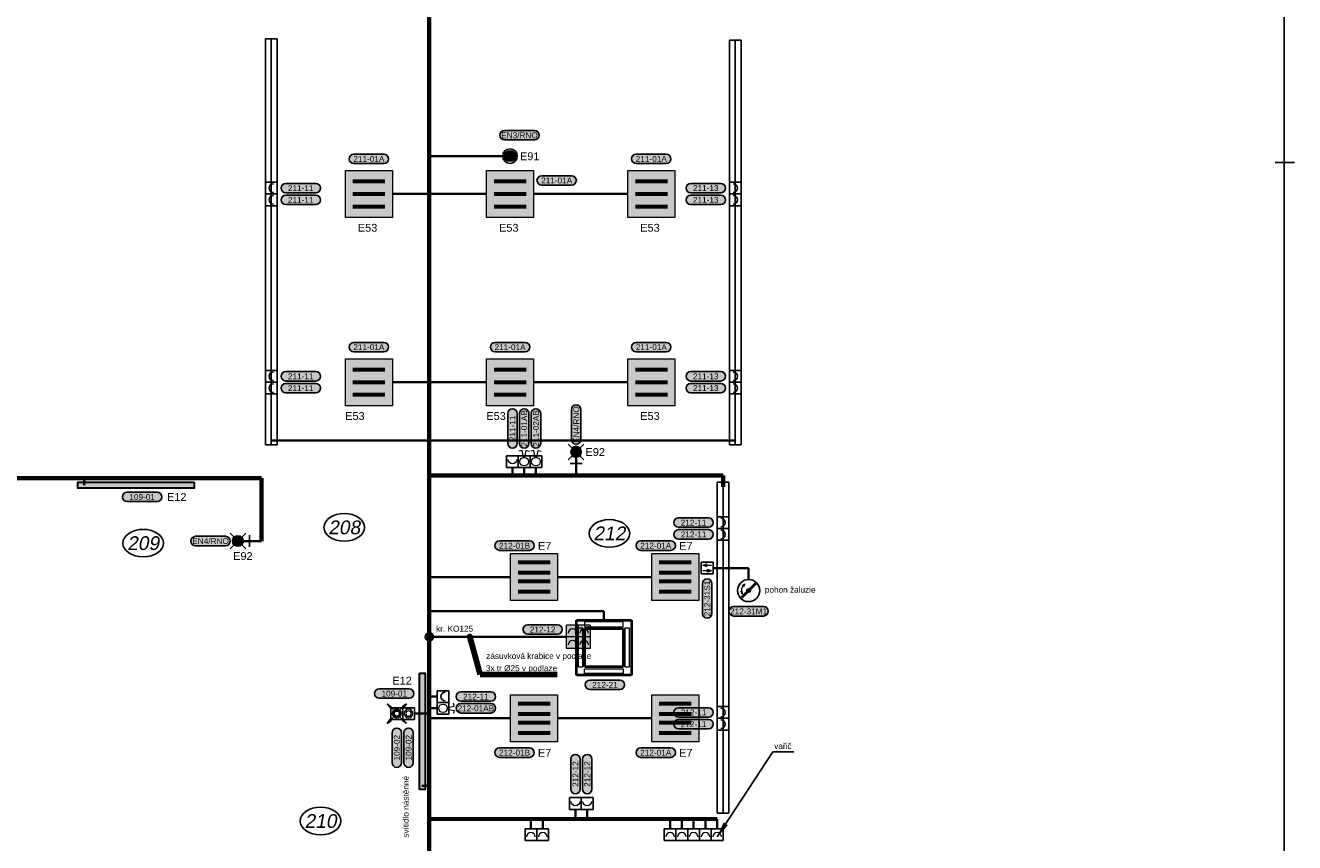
# Model space of a CAD drawing. Extents: x -19864 to 492529, y -84687 to -21221.
# Tile 12 of 34: x 138326 to 154506, y -67597 to -57177. Entities that reach past the tile are written whole.
import ezdxf
from ezdxf.enums import TextEntityAlignment as Align

# ---------------------------------------------------------------- set-up
doc = ezdxf.new("R2010")
doc.units = 0
doc.header["$MEASUREMENT"] = 0
doc.layers.get('0').update_dxf_attribs({"linetype": 'CONTINUOUS'})
for name, color, linetype, true_color in [('__32 Šrafy zařizovacích předmětů', 7, 'CONTINUOUS', 0xfed4aa), ('__Rudá tmavá', 7, 'CONTINUOUS', 0xdb0000), ('__Temná modrá', 7, 'CONTINUOUS', 0x0000c7), ('__Tyrkysová', 7, 'CONTINUOUS', 0x00d6a1), ('__Višňová', 7, 'CONTINUOUS', 0xdb0084)]:
    doc.layers.add(name, color=color, linetype=linetype, true_color=true_color)
for name, color, linetype in [('__91-Rozpiska', 207, 'CONTINUOUS'), ('__ELEKTRO PAVELKA', 4, 'CONTINUOUS'), ('__Temná fialová', 195, 'CONTINUOUS'), ('__Zelená', 3, 'CONTINUOUS'), ('__Žlutá', 2, 'CONTINUOUS')]:
    doc.layers.add(name, color=color, linetype=linetype)
doc.layers.add('Matrice', color=251, linetype='CONTINUOUS', lineweight=13)
doc.layers.add('VzT', color=1, linetype='CONTINUOUS', lineweight=40)
doc.layers.add('MP2000N', color=7, linetype='CONTINUOUS', plot=False)
doc.styles.add('Arial', font='arial.ttf')
doc.styles.add('GENERATED_STYLE_1', font='arial.ttf')
doc.dimstyles.get("Standard").update_dxf_attribs({"dimtxt": 150, "dimasz": 200, "dimexe": 0.18, "dimexo": 0.0625, "dimgap": 100, "dimtad": 1, "dimdec": 4, "dimzin": 0, "dimdsep": 46, "dimtxsty": 'GENERATED_STYLE_1', "dimcen": 0.09, "dimadec": 0, "dimazin": 0, "dimtfac": 1, "dimtdec": 4, "dimtofl": 0, "dimtmove": 0, "dimatfit": 3, "dimfxl": 1, "dimtolj": 1, "dimtzin": 0, "dimarcsym": 0})

# ---------------------------------------------------------------- blocks, each defined once
blk = doc.blocks.new('Svítidlo 4x14W')
at = {"ltscale": 2}
h = blk.add_hatch(color=2, dxfattribs=at)
h.dxf.hatch_style = 1
h.paths.add_polyline_path([(600, 600), (0, 600), (0, 0), (600, 0)])
at = {"color": 7}
for p, q in [((505, 502), (97, 502)), ((505, 492), (97, 492)), ((505, 482), (97, 482)), ((505, 472), (97, 472)), ((505, 370), (97, 370)), ((505, 360), (97, 360)), ((505, 350), (97, 350)), ((505, 340), (97, 340)), ((505, 260), (97, 260)), ((505, 250), (97, 250)), ((505, 240), (97, 240)), ((505, 230), (97, 230)), ((505, 128), (97, 128)), ((505, 118), (97, 118)), ((505, 108), (97, 108)), ((505, 98), (97, 98))]:
    blk.add_line(p, q, dxfattribs=at)
at = {"lineweight": 15}
blk.add_lwpolyline([(0, 600), (600, 600), (600, 0), (0, 0)], close=True, dxfattribs=at)
blk = doc.blocks.new('tzhtzht')
for p, q in [((0, 0), (0, -150)), ((0, 0), (150, 0)), ((150, -150), (150, 0)), ((150, 0), (150, -150)), ((0, -150), (150, -150))]:
    blk.add_line(p, q)
at = {"color": 7}
blk.add_arc((75, -102), 55, 0, 180, dxfattribs=at)
blk = doc.blocks.new('A104')
for p, q in [((-75, 250), (75, 250)), ((-75, 100), (-75, 250)), ((75, 250), (75, 100)), ((-75, 100), (75, 100)), ((0, 0), (0, 100))]:
    blk.add_line(p, q)
at = {"color": 7, "lineweight": 13}
for p, q in [((-27, 318), (-67, 310)), ((-10, 229), (-27, 318)), ((10, 229), (27, 318)), ((27, 318), (67, 310))]:
    blk.add_line(p, q, dxfattribs=at)
blk.add_circle((0, 175), 55, dxfattribs=at)
blk = doc.blocks.new('svítidlo 3x14W')
at = {"ltscale": 2}
h = blk.add_hatch(color=2, dxfattribs=at)
h.dxf.hatch_style = 1
h.paths.add_polyline_path([(600, 600), (0, 600), (0, 0), (600, 0)])
at = {"color": 7}
for p, q in [((505, 475), (97, 475)), ((505, 465), (97, 465)), ((505, 455), (97, 455)), ((505, 445), (97, 445)), ((505, 315), (97, 315)), ((505, 305), (97, 305)), ((505, 295), (97, 295)), ((505, 285), (97, 285)), ((505, 155), (97, 155)), ((505, 145), (97, 145)), ((505, 135), (97, 135)), ((505, 125), (97, 125))]:
    blk.add_line(p, q, dxfattribs=at)
at = {"lineweight": 15}
blk.add_lwpolyline([(0, 600), (600, 600), (600, 0), (0, 0)], close=True, dxfattribs=at)
blk = doc.blocks.new('A201')
for p, q in [((-75, 250), (75, 250)), ((-75, 100), (-75, 250)), ((75, 250), (75, 100)), ((-75, 100), (75, 100)), ((0, 0), (0, 100))]:
    blk.add_line(p, q)
at = {"color": 7, "lineweight": 13}
blk.add_arc((0, 202.5), 55, 180, 0, dxfattribs=at)
blk = doc.blocks.new('LEDPASEK08')
at = {"ltscale": 2}
h = blk.add_hatch(color=256, dxfattribs=at)
h.dxf.hatch_style = 1
h.paths.add_polyline_path([(0, -37), (0, 37), (-1484, 37), (-1484, -37)])
at = {"color": 7, "lineweight": 30, "ltscale": 2}
blk.add_lwpolyline([(0, 37), (0, -37), (-1484, -37), (-1484, 37)], close=True, dxfattribs=at)
blk = doc.blocks.new('T103')
at = {"lineweight": 13}
blk.add_hatch(color=7, dxfattribs=at).paths.add_polyline_path([(25, 0, 1), (-25, 0, 1)])
at = {"color": 7, "lineweight": 13}
for p, q in [((-96, -82), (82, 96)), ((-89, -89), (89, 89)), ((-82, -96), (96, 82)), ((-47, 79), (-82, 59)), ((-82, 59), (-68, 49)), ((-47, 79), (-68, 49)), ((-101, -10), (-83, -8)), ((-80, -45), (-101, -10)), ((-80, -45), (-83, -8))]:
    blk.add_line(p, q, dxfattribs=at)
blk.add_circle((0, 0), 141)
blk.add_circle((0, 0), 25, dxfattribs=at)
blk.add_arc((-1, 0), 91.4, 144.165, 185.7465, dxfattribs=at)
blk = doc.blocks.new('A109')
at = {"lineweight": 5}
for points in [[(-35, 122), (-18, 172), (-53, 172)], [(35, 232), (18, 182), (35, 182), (53, 182)]]:
    blk.add_hatch(color=7, dxfattribs=at).paths.add_polyline_path(points)
for p, q in [((-75, 100), (-75, 250)), ((-75, 250), (75, 250)), ((75, 250), (75, 100)), ((-75, 100), (75, 100)), ((0, 0), (0, 100))]:
    blk.add_line(p, q)
at = {"color": 7, "lineweight": 5}
for p, q in [((-53, 172), (-18, 172)), ((-35, 122), (-53, 172)), ((-35, 122), (-18, 172)), ((35, 232), (18, 182)), ((53, 182), (18, 182)), ((35, 232), (53, 182))]:
    blk.add_line(p, q, dxfattribs=at)
at = {"color": 7, "lineweight": 13}
for p, q in [((-35, 172), (-35, 232)), ((35, 182), (35, 122))]:
    blk.add_line(p, q, dxfattribs=at)
blk = doc.blocks.new('Zásuvky FLOORBOX')
at = {"ltscale": 2}
h = blk.add_hatch(color=21, dxfattribs=at)
h.dxf.hatch_style = 1
h.paths.add_polyline_path([(0, 0), (-150, 0), (-150, -150), (0, -150)])
h.paths.add_polyline_path([(150, 0), (0, 0), (0, -150), (150, -150)])
h.paths.add_polyline_path([(150, -150), (0, -150), (0, -300), (150, -300)])
h.paths.add_polyline_path([(0, -150), (-150, -150), (-150, -300), (0, -300)])
at = {"lineweight": 13}
for p, q in [((0, 0), (-150, 0)), ((-150, -150), (-150, 0)), ((0, 0), (0, -150)), ((150, 0), (0, 0)), ((0, -150), (0, 0)), ((150, 0), (150, -150)), ((0, -150), (-150, -150)), ((0, -150), (-150, -150)), ((-150, -300), (-150, -150)), ((150, -150), (0, -150)), ((0, -150), (0, -300)), ((150, -150), (0, -150)), ((0, -300), (0, -150)), ((150, -150), (150, -300)), ((0, -300), (-150, -300)), ((150, -300), (0, -300))]:
    blk.add_line(p, q, dxfattribs=at)
for centre in [(-75, -102.5), (75, -102.5), (-75, -252.5), (75, -252.5)]:
    blk.add_arc(centre, 55, 0, 180, dxfattribs=at)
blk = doc.blocks.new('TLASAM')
for p, q in [((-75, 75), (75, 75)), ((-75, -75), (-75, 75)), ((75, 75), (75, -75)), ((-75, -75), (75, -75))]:
    blk.add_line(p, q)
at = {"color": 7, "lineweight": 13}
blk.add_circle((0, 0), 55, dxfattribs=at)
at = {"color": 7, "lineweight": 5}
blk.add_circle((0, 0), 35, dxfattribs=at)
blk = doc.blocks.new('PPRO')
h = blk.add_hatch(color=256)
edge = h.paths.add_edge_path()
edge.add_arc((0, 0), 55, 0, 360)
edge = h.paths.add_edge_path(flags=16)
edge.add_arc((0, 0), 32.5, 0, 360)
at = {"color": 7, "lineweight": 5}
for p, q in [((-125, 124), (-51, 47)), ((-125, 124), (-87, 68)), ((-125, 124), (-71, 83)), ((125, 124), (51, 47)), ((125, 124), (71, 83)), ((125, 124), (87, 68)), ((-125, -124), (-51, -47)), ((-125, -124), (-87, -68)), ((-125, -124), (-71, -83)), ((125, -124), (51, -47)), ((125, -124), (71, -83)), ((125, -124), (87, -68))]:
    blk.add_line(p, q, dxfattribs=at)
at = {"color": 7, "lineweight": 13}
for radius in [55, 32.5]:
    blk.add_circle((0, 0), radius, dxfattribs=at)
blk = doc.blocks.new('a1 1ku50')
at = {"layer": '__91-Rozpiska', "linetype": 'Continuous'}
blk.add_line((-20080, 114), (-20080, -132), dxfattribs=at)
at = {"layer": 'MP2000N', "color": 6, "linetype": 'Continuous'}
blk.add_lwpolyline([(-40300, 29150), (0, 29150), (0, 0), (-40300, 0)], close=True, dxfattribs=at)
blk = doc.blocks.new('Nouzové světlo nástěnné')
at = {"ltscale": 2}
h = blk.add_hatch(color=30, dxfattribs=at)
h.dxf.hatch_style = 1
h.paths.add_polyline_path([(-141, 400, 0.198912), (-100, 300), (0, 400), (-100, 500, 0.198912)])
h.paths.add_polyline_path([(100, 500), (0, 400), (100, 300, 0.198912), (141, 400, 0.198912)])
h = blk.add_hatch(color=2, dxfattribs=at)
h.dxf.hatch_style = 1
h.paths.add_polyline_path([(100, 500, 0.414214), (-100, 500), (0, 400)])
h.paths.add_polyline_path([(0, 400), (-100, 300, 0.198912), (0, 259)])
h.paths.add_polyline_path([(100, 300), (0, 400), (0, 259, 0.198912)])
for p, q in [((-200, 600), (200, 200)), ((-200, 200), (200, 600)), ((0, 0), (0, 400)), ((-150, 100), (150, 100))]:
    blk.add_line(p, q)
at = {"color": 7, "lineweight": 13}
blk.add_circle((0, 400), 141, dxfattribs=at)
blk = doc.blocks.new('vývod světlo 2')
at = {"true_color": 0xffff33}
h = blk.add_hatch(color=2, dxfattribs=at)
h.dxf.hatch_style = 2
h.paths.add_polyline_path([(-191, 60, 1), (-191, -60), (191, -60, 1), (191, 60)])
at = {"color": 7}
for p, q in [((-191, 60), (191, 60)), ((-191, -60), (191, -60))]:
    blk.add_line(p, q, dxfattribs=at)
at = {"color": 7, "ltscale": 4}
for centre, start, end in [((-191, 0), 90, 270), ((191, 0), 270, 90)]:
    blk.add_arc(centre, 60, start, end, dxfattribs=at)
at = {"color": 7, "linetype": 'Continuous', "style": 'GENERATED_STYLE_1'}
blk.add_attdef('TEXT', text='', height=75, dxfattribs=at).set_placement((0, 0), align=Align.MIDDLE)
blk = doc.blocks.new('TEXT POPIS 050')
h = blk.add_hatch(color=21)
h.dxf.hatch_style = 2
h.paths.add_polyline_path([(-1908, 600, 1), (-1908, -600), (1908, -600, 1), (1908, 600)])
at = {"color": 7}
for p, q in [((-1908, 600), (1908, 600)), ((-1908, -600), (1908, -600))]:
    blk.add_line(p, q, dxfattribs=at)
at = {"color": 7, "ltscale": 4}
for centre, start, end in [((-1908, 0), 90, 270), ((1908, 0), 270, 90)]:
    blk.add_arc(centre, 600, start, end, dxfattribs=at)
at = {"color": 7, "linetype": 'Continuous', "style": 'GENERATED_STYLE_1'}
blk.add_attdef('TEXT', text='', height=750, dxfattribs=at).set_placement((0, 0), align=Align.MIDDLE)
blk = doc.blocks.new('Nouzové svítidlo stropní 102')
at = {"ltscale": 2}
h = blk.add_hatch(color=30, dxfattribs=at)
h.dxf.hatch_style = 1
h.paths.add_polyline_path([(-50, -50), (0, 0), (-50, 50, 0.198912), (-71, 0, 0.198912)])
h.paths.add_polyline_path([(50, 50), (0, 0), (50, -50, 0.198912), (71, 0, 0.198912)])
h = blk.add_hatch(color=2, dxfattribs=at)
h.dxf.hatch_style = 1
h.paths.add_polyline_path([(-50, 50), (0, 0), (50, 50, 0.414214)])
h.paths.add_polyline_path([(-50, -50, 0.414214), (50, -50), (0, 0)])
at = {"color": 7, "lineweight": 13}
for p, q in [((50, 50), (-50, -50)), ((50, -50), (-50, 50))]:
    blk.add_line(p, q, dxfattribs=at)
blk.add_circle((0, 0), 92.4)
blk.add_circle((0, 0), 70.7, dxfattribs=at)

msp = doc.modelspace()

# ---------------------------------------------------------------- linework, layer by layer
at = {"color": 7}
for centre in [(142391, -63578), (145771, -63655), (139828, -63779), (142089, -67322)]:
    msp.add_ellipse(centre, major_axis=(-259, 0), ratio=0.6793, dxfattribs=at)
at = {"layer": '__32 Šrafy zařizovacích předmětů'}
for p, q in [((141385, -62527), (141385, -57347)), ((141385, -57347), (141460, -57347)), ((141460, -62527), (141460, -57347)), ((141535, -57347), (141460, -57347)), ((141535, -62527), (141535, -57347)), ((147300, -62527), (147300, -57367)), ((147300, -57367), (147375, -57367)), ((147375, -62527), (147375, -57367)), ((147450, -57367), (147375, -57367)), ((147450, -62527), (147450, -57367)), ((141385, -62527), (141460, -62527)), ((141535, -62527), (141460, -62527)), ((147300, -62527), (147375, -62527)), ((147450, -62527), (147375, -62527)), ((147145, -67222), (147145, -63002)), ((147145, -63002), (147220, -63002)), ((147220, -67222), (147220, -63002)), ((147295, -63002), (147220, -63002)), ((147295, -67222), (147295, -63002)), ((147145, -67222), (147220, -67222)), ((147295, -67222), (147220, -67222))]:
    msp.add_line(p, q, dxfattribs=at)
at = {"layer": '__Temná modrá', "lineweight": 70}
for p, q in [((143475, -68914), (143475, -41927)), ((147220, -62915), (143475, -62915)), ((147220, -63063), (147220, -62915)), ((134885, -62952), (141335, -62952)), ((141335, -62952), (141335, -63752)), ((143475, -67295), (147145, -67297))]:
    msp.add_line(p, q, dxfattribs=at)
at = {"layer": '__Temná modrá', "lineweight": 35}
for p, q in [((144412, -58844), (143475, -58844)), ((144205, -59327), (143005, -59327)), ((146005, -59327), (144805, -59327)), ((144205, -61727), (143005, -61727)), ((146005, -61727), (144805, -61727)), ((141460, -62472), (143425, -62472)), ((143425, -62472), (147375, -62472)), ((145347, -62615), (145347, -62915)), ((144535, -62815), (144535, -62915)), ((144685, -62915), (144685, -62815)), ((144835, -62915), (144835, -62815)), ((139076, -63040), (139076, -62952)), ((141035, -63752), (141335, -63752)), ((141035, -63752), (141335, -63752)), ((144510, -64212), (143475, -64212)), ((146310, -64212), (145110, -64212)), ((147093, -64096), (147546, -64096)), ((147546, -64242), (147546, -64096)), ((145701, -64647), (143475, -64647)), ((145701, -64762), (145701, -64647)), ((145225, -64974), (143475, -64974)), ((143575, -65735), (143475, -65735)), ((143286, -65952), (143475, -65952)), ((143575, -65885), (143475, -65885)), ((144510, -66012), (143475, -66012)), ((146310, -66012), (145110, -66012)), ((143382, -66872), (143475, -66872)), ((144771, -67422), (144771, -67295)), ((144921, -67422), (144921, -67295)), ((145338, -67174), (145338, -67295)), ((145488, -67174), (145488, -67295)), ((146545, -67422), (146545, -67295)), ((146695, -67422), (146695, -67295)), ((146845, -67422), (146845, -67295)), ((146995, -67422), (146995, -67295)), ((147145, -67422), (147145, -67297))]:
    msp.add_line(p, q, dxfattribs=at)
msp.add_circle((143475, -64974), 50, dxfattribs=at)
at = {"layer": 'VzT'}
for p, q in [((145351, -64762), (146051, -64762)), ((145351, -65462), (145351, -64762)), ((145456, -64867), (145946, -64867)), ((145456, -65357), (145456, -64867)), ((145946, -64867), (145946, -65357)), ((146051, -64762), (146051, -65462)), ((145946, -65357), (145456, -65357)), ((146051, -65462), (145351, -65462))]:
    msp.add_line(p, q, dxfattribs=at)
at = {"layer": 'VzT', "color": 7, "lineweight": 9}
for p, q in [((145433, -64865), (145372, -64865)), ((145372, -64865), (145372, -65357)), ((145433, -65357), (145433, -64865)), ((145454, -64784), (145454, -64845)), ((145946, -64784), (145454, -64784)), ((145454, -64845), (145946, -64845)), ((145946, -64845), (145946, -64784)), ((146027, -64865), (145966, -64865)), ((145966, -64865), (145966, -65357)), ((146027, -65357), (146027, -64865)), ((145372, -65357), (145433, -65357)), ((145966, -65357), (146027, -65357)), ((145454, -65441), (145454, -65380)), ((145454, -65380), (145946, -65380)), ((145946, -65441), (145454, -65441)), ((145946, -65380), (145946, -65441))]:
    msp.add_line(p, q, dxfattribs=at)

# ---------------------------------------------------------------- block references
at = {"lineweight": 0}
for p, values in [((144625, -58578), {'TEXT': 'EN3/RNO'}), ((142705, -58880), {'TEXT': '211-01A'}), ((146305, -58880), {'TEXT': '211-01A'}), ((145099, -59155), {'TEXT': '211-01A'}), ((142705, -61280), {'TEXT': '211-01A'}), ((144505, -61280), {'TEXT': '211-01A'}), ((146305, -61280), {'TEXT': '211-01A'}), ((139814, -63190), {'TEXT': '109-01'}), ((140687, -63752), {'TEXT': 'EN4/RNO'}), ((144562, -63811), {'TEXT': '212-01B'}), ((146362, -63811), {'TEXT': '212-01A'}), ((143029, -65697), {'TEXT': '109-01'}), ((144069, -65885), {'TEXT': '212-01AB'}), ((144562, -66450), {'TEXT': '212-01B'}), ((146362, -66450), {'TEXT': '212-01A'})]:
    msp.add_blockref('vývod světlo 2', p, dxfattribs=at).add_auto_attribs(values)
at = {"lineweight": 0, "rotation": 90}
for p, values in [((144685, -62316), {'TEXT': '211-01AB'}), ((144835, -62316), {'TEXT': '211-02AB'}), ((145347, -62267), {'TEXT': 'EN4/RNO'}), ((143061, -66387), {'TEXT': '109-02'}), ((143211, -66387), {'TEXT': '109-02'})]:
    msp.add_blockref('vývod světlo 2', p, dxfattribs=at).add_auto_attribs(values)
at = {"layer": '__ELEKTRO PAVELKA', "ltscale": 4}
ref = msp.add_blockref('TEXT POPIS 050', (141836, -59252), dxfattribs=dict(at, xscale=0.1, yscale=0.1, zscale=0.1))
ref.add_attrib('TEXT', '211-11', dxfattribs={"layer": '0', "color": 7, "linetype": 'Continuous', "height": 75, "rotation": 0.1156, "style": 'GENERATED_STYLE_1'}).set_placement((141836, -59252), align=Align.MIDDLE)
ref = msp.add_blockref('TEXT POPIS 050', (146999, -59252), dxfattribs=dict(at, xscale=0.1, yscale=0.1, zscale=0.1))
ref.add_attrib('TEXT', '211-13', dxfattribs={"layer": '0', "color": 7, "linetype": 'Continuous', "height": 75, "rotation": 0.1156, "style": 'GENERATED_STYLE_1'}).set_placement((146999, -59252), align=Align.MIDDLE)
ref = msp.add_blockref('TEXT POPIS 050', (141836, -59402), dxfattribs=dict(at, xscale=0.1, yscale=0.1, zscale=0.1))
ref.add_attrib('TEXT', '211-11', dxfattribs={"layer": '0', "color": 7, "linetype": 'Continuous', "height": 75, "rotation": 0.1156, "style": 'GENERATED_STYLE_1'}).set_placement((141836, -59402), align=Align.MIDDLE)
ref = msp.add_blockref('TEXT POPIS 050', (146999, -59402), dxfattribs=dict(at, xscale=0.1, yscale=0.1, zscale=0.1))
ref.add_attrib('TEXT', '211-13', dxfattribs={"layer": '0', "color": 7, "linetype": 'Continuous', "height": 75, "rotation": 0.1156, "style": 'GENERATED_STYLE_1'}).set_placement((146999, -59402), align=Align.MIDDLE)
ref = msp.add_blockref('TEXT POPIS 050', (141836, -61652), dxfattribs=dict(at, xscale=0.1, yscale=0.1, zscale=0.1))
ref.add_attrib('TEXT', '211-11', dxfattribs={"layer": '0', "color": 7, "linetype": 'Continuous', "height": 75, "rotation": 0.1156, "style": 'GENERATED_STYLE_1'}).set_placement((141836, -61652), align=Align.MIDDLE)
ref = msp.add_blockref('TEXT POPIS 050', (146999, -61652), dxfattribs=dict(at, xscale=0.1, yscale=0.1, zscale=0.1))
ref.add_attrib('TEXT', '211-13', dxfattribs={"layer": '0', "color": 7, "linetype": 'Continuous', "height": 75, "rotation": 0.1156, "style": 'GENERATED_STYLE_1'}).set_placement((146999, -61652), align=Align.MIDDLE)
ref = msp.add_blockref('TEXT POPIS 050', (141836, -61802), dxfattribs=dict(at, xscale=0.1, yscale=0.1, zscale=0.1))
ref.add_attrib('TEXT', '211-11', dxfattribs={"layer": '0', "color": 7, "linetype": 'Continuous', "height": 75, "rotation": 0.1156, "style": 'GENERATED_STYLE_1'}).set_placement((141836, -61802), align=Align.MIDDLE)
ref = msp.add_blockref('TEXT POPIS 050', (146999, -61802), dxfattribs=dict(at, xscale=0.1, yscale=0.1, zscale=0.1))
ref.add_attrib('TEXT', '211-13', dxfattribs={"layer": '0', "color": 7, "linetype": 'Continuous', "height": 75, "rotation": 0.1156, "style": 'GENERATED_STYLE_1'}).set_placement((146999, -61802), align=Align.MIDDLE)
ref = msp.add_blockref('TEXT POPIS 050', (144535, -62316), dxfattribs=dict(at, xscale=0.1, yscale=0.1, zscale=0.1, rotation=90))
ref.add_attrib('TEXT', '211-11', dxfattribs={"layer": '0', "color": 7, "linetype": 'Continuous', "height": 75, "rotation": 90.1156, "style": 'GENERATED_STYLE_1'}).set_placement((144535, -62316), align=Align.MIDDLE)
ref = msp.add_blockref('TEXT POPIS 050', (146844, -63517), dxfattribs=dict(at, xscale=0.1, yscale=0.1, zscale=0.1))
ref.add_attrib('TEXT', '212-11', dxfattribs={"layer": '0', "color": 7, "linetype": 'Continuous', "height": 75, "rotation": 0.1156, "style": 'GENERATED_STYLE_1'}).set_placement((146844, -63517), align=Align.MIDDLE)
ref = msp.add_blockref('TEXT POPIS 050', (146844, -63667), dxfattribs=dict(at, xscale=0.1, yscale=0.1, zscale=0.1))
ref.add_attrib('TEXT', '212-11', dxfattribs={"layer": '0', "color": 7, "linetype": 'Continuous', "height": 75, "rotation": 0.1156, "style": 'GENERATED_STYLE_1'}).set_placement((146844, -63667), align=Align.MIDDLE)
ref = msp.add_blockref('TEXT POPIS 050', (147018, -64485), dxfattribs=dict(at, xscale=0.1, yscale=0.1, zscale=0.1, rotation=90))
ref.add_attrib('TEXT', '212-31S1', dxfattribs={"layer": '0', "color": 7, "linetype": 'Continuous', "height": 75, "rotation": 90.1156, "style": 'GENERATED_STYLE_1'}).set_placement((147018, -64485), align=Align.MIDDLE)
ref = msp.add_blockref('TEXT POPIS 050', (147546, -64648), dxfattribs=dict(at, xscale=0.1, yscale=0.1, zscale=0.1))
ref.add_attrib('TEXT', '212-31M1', dxfattribs={"layer": '0', "color": 7, "linetype": 'Continuous', "height": 75, "rotation": 0.1156, "style": 'GENERATED_STYLE_1'}).set_placement((147546, -64648), align=Align.MIDDLE)
ref = msp.add_blockref('TEXT POPIS 050', (144920, -64880), dxfattribs=dict(at, xscale=0.1, yscale=0.1, zscale=0.1))
ref.add_attrib('TEXT', '212-12', dxfattribs={"layer": '0', "color": 7, "linetype": 'Continuous', "height": 75, "rotation": 0.1156, "style": 'GENERATED_STYLE_1'}).set_placement((144920, -64880), align=Align.MIDDLE)
ref = msp.add_blockref('TEXT POPIS 050', (145714, -65585), dxfattribs=dict(at, xscale=0.1, yscale=0.1, zscale=0.1))
ref.add_attrib('TEXT', '212-21', dxfattribs={"layer": '0', "color": 7, "linetype": 'Continuous', "height": 75, "rotation": 0.1156, "style": 'GENERATED_STYLE_1'}).set_placement((145714, -65585), align=Align.MIDDLE)
ref = msp.add_blockref('TEXT POPIS 050', (144069, -65735), dxfattribs=dict(at, xscale=0.1, yscale=0.1, zscale=0.1))
ref.add_attrib('TEXT', '212-11', dxfattribs={"layer": '0', "color": 7, "linetype": 'Continuous', "height": 75, "rotation": 0.1156, "style": 'GENERATED_STYLE_1'}).set_placement((144069, -65735), align=Align.MIDDLE)
ref = msp.add_blockref('TEXT POPIS 050', (146844, -65937), dxfattribs=dict(at, xscale=0.1, yscale=0.1, zscale=0.1))
ref.add_attrib('TEXT', '212-11', dxfattribs={"layer": '0', "color": 7, "linetype": 'Continuous', "height": 75, "rotation": 0.1156, "style": 'GENERATED_STYLE_1'}).set_placement((146844, -65937), align=Align.MIDDLE)
ref = msp.add_blockref('TEXT POPIS 050', (146844, -66087), dxfattribs=dict(at, xscale=0.1, yscale=0.1, zscale=0.1))
ref.add_attrib('TEXT', '212-11', dxfattribs={"layer": '0', "color": 7, "linetype": 'Continuous', "height": 75, "rotation": 0.1156, "style": 'GENERATED_STYLE_1'}).set_placement((146844, -66087), align=Align.MIDDLE)
ref = msp.add_blockref('TEXT POPIS 050', (145338, -66723), dxfattribs=dict(at, xscale=0.1, yscale=0.1, zscale=0.1, rotation=90))
ref.add_attrib('TEXT', '212-12', dxfattribs={"layer": '0', "color": 7, "linetype": 'Continuous', "height": 75, "rotation": 90.1156, "style": 'GENERATED_STYLE_1'}).set_placement((145338, -66723), align=Align.MIDDLE)
ref = msp.add_blockref('TEXT POPIS 050', (145488, -66723), dxfattribs=dict(at, xscale=0.1, yscale=0.1, zscale=0.1, rotation=90))
ref.add_attrib('TEXT', '212-12', dxfattribs={"layer": '0', "color": 7, "linetype": 'Continuous', "height": 75, "rotation": 90.1156, "style": 'GENERATED_STYLE_1'}).set_placement((145488, -66723), align=Align.MIDDLE)
at = {"layer": '__Rudá tmavá'}
for name, p, rotation in [('tzhtzht', (141385, -59327), 90), ('tzhtzht', (141385, -59477), 90), ('tzhtzht', (141385, -61727), 90), ('tzhtzht', (141385, -61877), 90), ('A109', (147193, -64096), 90), ('A201', (144771, -67322), 180), ('A201', (144921, -67322), 180), ('A201', (146545, -67322), 180), ('A201', (146695, -67322), 180), ('A201', (146845, -67322), 180), ('A201', (146995, -67322), 180), ('A201', (147145, -67322), 180)]:
    msp.add_blockref(name, p, dxfattribs=dict(at, rotation=rotation))
at = {"layer": '__Rudá tmavá', "xscale": -1}
for p, rotation in [((147450, -59327), 270), ((147450, -59477), 270), ((147450, -61727), 270), ((147450, -61877), 270), ((147295, -63592), 270), ((147295, -63742), 270), ((143575, -65660), 90), ((147295, -66012), 270), ((147295, -66162), 270)]:
    msp.add_blockref('tzhtzht', p, dxfattribs=dict(at, rotation=rotation))
for p in [(144535, -62915), (145338, -67274), (145488, -67274)]:
    msp.add_blockref('A201', p, dxfattribs=at)
at = {"layer": '__Rudá tmavá'}
msp.add_blockref('T103', (147546, -64383), dxfattribs=at)
at = {"layer": '__Temná modrá', "lineweight": 0}
msp.add_blockref('Nouzové svítidlo stropní 102', (144504, -58844), dxfattribs=at)
at = {"layer": '__Temná modrá'}
for name, p in [('svítidlo 3x14W', (142405, -59627)), ('svítidlo 3x14W', (144205, -59627)), ('svítidlo 3x14W', (146005, -59627)), ('svítidlo 3x14W', (142405, -62027)), ('svítidlo 3x14W', (144205, -62027)), ('svítidlo 3x14W', (146005, -62027)), ('A104', (144685, -62915)), ('A104', (144835, -62915)), ('Svítidlo 4x14W', (144510, -64512)), ('Svítidlo 4x14W', (146310, -64512)), ('Zásuvky FLOORBOX', (145375, -64824)), ('Svítidlo 4x14W', (144510, -66312)), ('Svítidlo 4x14W', (146310, -66312))]:
    msp.add_blockref(name, p, dxfattribs=at)
at = {"layer": '__Temná modrá', "lineweight": 0, "xscale": -0.5, "yscale": 0.5, "zscale": 0.5}
msp.add_blockref('Nouzové světlo nástěnné', (145347, -62815), dxfattribs=at)
at = {"layer": '__Temná modrá', "lineweight": 0, "xscale": 0.5, "yscale": 0.5, "zscale": 0.5, "rotation": 90}
msp.add_blockref('Nouzové světlo nástěnné', (141235, -63752), dxfattribs=at)
msp.add_blockref('Nouzové světlo nástěnné', (141235, -63752), dxfattribs=at)
at = {"layer": '__Temná modrá', "rotation": 269.9999999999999}
msp.add_blockref('A104', (143475, -65885), dxfattribs=at)
at = {"layer": '__Temná modrá', "xscale": -1, "rotation": 270}
for p in [(143061, -65952), (143211, -65952)]:
    msp.add_blockref('TLASAM', p, dxfattribs=at)
at = {"layer": '__Zelená', "rotation": 269.9999999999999}
msp.add_blockref('PPRO', (143061, -65952), dxfattribs=at)
at = {"layer": '__Žlutá'}
msp.add_blockref('LEDPASEK08', (140477, -63040), dxfattribs=at)
at = {"layer": '__Žlutá', "rotation": 90}
msp.add_blockref('LEDPASEK08', (143387, -65438), dxfattribs=at)
at = {"layer": 'MP2000N', "color": 6, "rotation": 90}
msp.add_blockref('a1 1ku50', (154374, -38844), dxfattribs=at)

# ---------------------------------------------------------------- texts
at = {"layer": '__Temná fialová', "style": 'Arial'}
for s, p in [('pohon žaluzie', (147753, -64410)), ('kr. KO125', (143562, -64907)), ('zásuvková krabice v podlaze', (144200, -65255)), ('3x tr %%C25 v podlaze', (144196, -65411)), ('vařič', (147872, -66404))]:
    msp.add_text(s, height=75, dxfattribs=at).set_placement(p)
msp.add_text('svítidlo nástěnné', height=75, rotation=90, dxfattribs=at).set_placement((143213, -67534))
at = {"layer": '__Temná modrá', "lineweight": 0, "style": 'Arial'}
for s, p in [('E91', (144631, -58896)), ('E53', (142564, -59808)), ('E53', (144364, -59808)), ('E53', (146164, -59808)), ('E53', (142402, -62208)), ('E53', (144202, -62208)), ('E53', (146164, -62208)), ('E92', (145466, -62667)), ('E12', (140131, -63240)), ('E92', (140974, -63994)), ('E7', (144860, -63864)), ('E7', (146660, -63864)), ('E12', (143004, -65582)), ('E7', (144860, -66503)), ('E7', (146660, -66503))]:
    msp.add_text(s, height=100, dxfattribs=at).set_placement(p)
at = {"layer": '__Tyrkysová', "style": 'Arial', "oblique": 10}
for s, p in [('208', (142391, -63578)), ('212', (145771, -63655)), ('209', (139828, -63779)), ('210', (142089, -67322))]:
    msp.add_text(s, height=175, dxfattribs=at).set_placement(p, align=Align.MIDDLE_CENTER)

# ---------------------------------------------------------------- leaders
at = {"layer": '__Višňová'}
msp.add_leader([(143991, -64974), (144123, -65455), (145106, -65455)], dimstyle='Standard', override={"dimtxt": 2, "dimasz": 80, "dimexe": 2.5, "dimexo": 2.5, "dimgap": 1.5, "dimdec": 2, "dimcen": -3, "dimdle": 1.25, "dimclrd": 256, "dimclre": 256, "dimclrt": 2, "dimadec": 4, "dimtfac": 0.75, "dimtdec": 2, "dimtmove": 2, "dimldrblk": 'Dot', "dimtvp": 1.5, "dimlwd": 65535, "dimlwe": 65535}, dxfattribs=at)
at = {"layer": 'Matrice'}
msp.add_leader([(147145, -67525), (147854, -66441), (148124, -66441)], dimstyle='Standard', override={"dimasz": 200, "dimgap": 0.09, "dimtad": 0}, dxfattribs=at)

doc.saveas('drawing.dxf')
